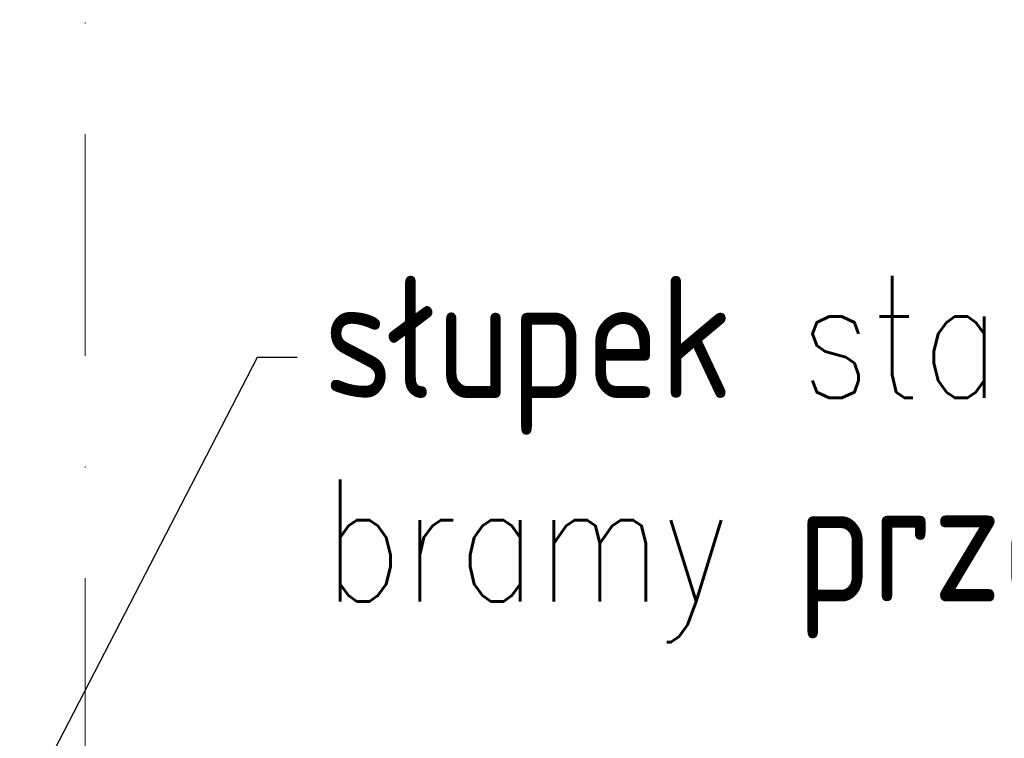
# Model space of a CAD drawing. Header units: millimetres. Extents: x 16720 to 74016, y 25810 to 81213.
# Tile 97 of 256: x 32339 to 32452, y 31323 to 31406. Entities that reach past the tile are written whole.
import ezdxf
from ezdxf import colors
from ezdxf.entities.mleader import LeaderData, LeaderLine
from ezdxf.math import Vec2, Vec3

# ---------------------------------------------------------------- set-up
doc = ezdxf.new("R2010")
doc.units = ezdxf.units.MM
doc.linetypes.add('DASHDOTX2', pattern=[50.8, 25.4, -12.7, 0, -12.7])
doc.layers.add('_OPISY', color=110, linetype='Continuous', lineweight=9)
doc.layers.add('_OŚ', color=165, linetype='DASHDOTX2', lineweight=9)
doc.styles.add('ROMANS', font='romans.shx', dxfattribs={"width": 0.8, "height": 17})

msp = doc.modelspace()

# ---------------------------------------------------------------- linework, layer by layer
at = {"layer": '_OŚ'}
msp.add_line((32346.71, 29280.43), (32346.71, 33191.24), dxfattribs=at)

# ---------------------------------------------------------------- leaders
at = {"layer": '_OPISY'}
ml = msp.add_multileader_mtext('Standard', dxfattribs=at)
ml.set_content('{\\Fsimplex|c238;słupek stalowy do mocowania \\Pbramy przemysłowej }', color=256, style='ROMANS')
ml.set_leader_properties()
ml.build(insert=Vec2(0, 0))
ml.multileader.update_dxf_attribs({"dogleg_length": 4, "arrow_head_size": 6})
ctx = ml.context
ctx.base_point, ctx.char_height, ctx.arrow_head_size, ctx.landing_gap_size, ctx.plane_origin, ctx.plane_x_axis, ctx.plane_y_axis = Vec3(32371.05, 31367.15), 14, 6, 3, Vec3(32845.29, 31015.9), Vec3(1, 0, 0), Vec3(0, 1, 0)
ctx.text_align_type = 2
notes = []
notes.append((ctx, [(1, (1, 1, 0), (32366.47, 31367.15), (1, 0, 0), 4.57, [(0, [(32339.21, 31314.43)], 0, [])])]))
ctx.mtext.insert, ctx.mtext.text_direction, ctx.mtext.flow_direction = Vec3(32374.05, 31376.49), Vec3(1, 0, 0), 5
for ctx, leaders in notes:
    for number, flags, end, landing, length, lines in leaders:
        leader = LeaderData()
        leader.index, (leader.has_last_leader_line, leader.has_dogleg_vector, leader.attachment_direction) = number, flags
        leader.last_leader_point, leader.dogleg_vector, leader.dogleg_length = Vec3(end), Vec3(landing), length
        for number, points, colour, breaks in lines:
            line = LeaderLine()
            line.index, line.vertices, line.color, line.breaks = number, Vec3.list(points), colors.encode_raw_color(colour), breaks
            leader.lines.append(line)
        ctx.leaders.append(leader)

doc.saveas('drawing.dxf')
